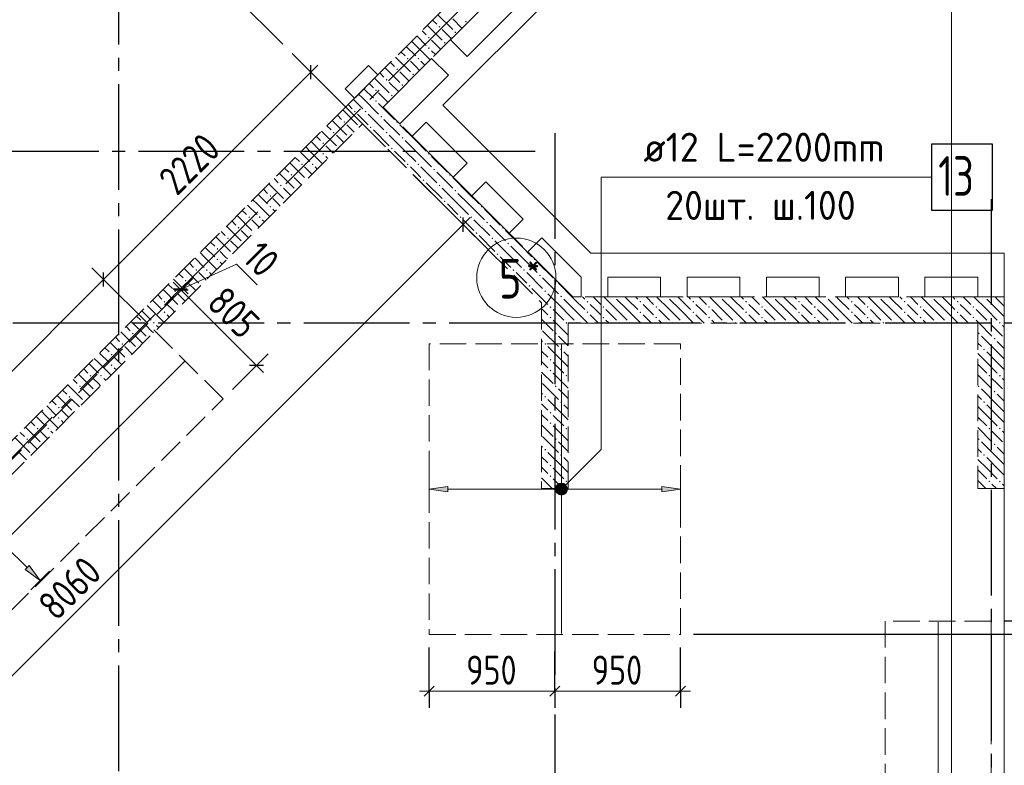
# Model space of a CAD drawing. Header units: millimetres. Extents: x 0 to 43617, y 0 to 59400.
# Tile 20 of 36: x 25625 to 33074, y 21184 to 26828. Entities that reach past the tile are written whole.
import ezdxf

# ---------------------------------------------------------------- set-up
doc = ezdxf.new("R2010")
doc.units = ezdxf.units.MM
doc.linetypes.add('______2', pattern=[270, 200, -70])
doc.linetypes.add('______5', pattern=[1100, 800, -100, 100, -100])
for name, color, linetype, lineweight in [('Standard', 7, 'Continuous', 25), ('ДОП Верх по У', 7, 'Continuous', 25), ('Оси', 40, '______5', 18), ('Позиционная метка номер позиции', 7, 'Continuous', 13), ('Примечания', 7, 'Continuous', 25)]:
    doc.layers.add(name, color=color, linetype=linetype, lineweight=lineweight)
doc.layers.add('ЖБ Перекрытие верхний уровень', color=7, linetype='Continuous', lineweight=25, true_color=0xe0e0ff)
doc.layers.add('ЖБ Стена верхний уровень', color=7, linetype='Continuous', lineweight=25, true_color=0x006e00)
doc.styles.add('GOST 2.304-81', font='txt')
doc.styles.add('ISOCPEUR', font='txt')

msp = doc.modelspace()

# ---------------------------------------------------------------- hatches: boundary and pattern name
at = {"layer": 'ДОП Верх по У', "linetype": 'Continuous', "lineweight": 13, "transparency": 33554687}
msp.add_hatch(color=7, dxfattribs=at).paths.add_polyline_path([(28864, 23255), (28724, 23275), (28864, 23295)], flags=16)
for points in [[(29691.7, 23256.2), (29691.7, 23293.8), (29686.5, 23275)], [(29691.7, 23293.8), (29705.2, 23242.7), (29705.2, 23307.3)], [(29691.7, 23293.8), (29691.7, 23256.2), (29705.2, 23242.7)], [(29705.2, 23307.3), (29724, 23237.5), (29724, 23312.5)], [(29705.2, 23307.3), (29705.2, 23242.7), (29724, 23237.5)], [(29724, 23312.5), (29724, 23237.5), (29742.7, 23242.7)], [(29724, 23312.5), (29742.7, 23242.7), (29742.7, 23307.3)], [(29742.7, 23307.3), (29742.7, 23242.7), (29756.2, 23256.2)], [(29742.7, 23307.3), (29756.2, 23256.2), (29756.2, 23293.8)], [(29756.2, 23293.8), (29756.2, 23256.2), (29761.5, 23275)], [(30484, 23255), (30624, 23275), (30484, 23295)], [(25667.4, 22667.5), (25780.6, 22582.7), (25695.7, 22695.8)]]:
    msp.add_hatch(color=7, dxfattribs=at).paths.add_polyline_path(points)
at = {"layer": 'ЖБ Стена верхний уровень', "linetype": 'Continuous', "lineweight": 18, "transparency": 33554687}
for points in [[(28994.5, 26813.1), (29001, 26819.6), (29007.5, 26813.1), (29001, 26806.6)], [(28794.5, 26773.1), (28801, 26779.6), (28807.5, 26773.1), (28801, 26766.6)], [(28714.5, 26693.1), (28721, 26699.6), (28727.4, 26693.1), (28721, 26686.6)], [(28914.5, 26733.1), (28921, 26739.6), (28927.4, 26733.1), (28921, 26726.6)], [(28714.5, 26613.1), (28721, 26619.6), (28727.4, 26613.1), (28721, 26606.6)], [(28834.5, 26653.1), (28840.9, 26659.6), (28847.4, 26653.1), (28840.9, 26646.6)], [(28554.4, 26533.1), (28560.9, 26539.6), (28567.4, 26533.1), (28560.9, 26526.6)], [(28634.5, 26533.1), (28640.9, 26539.6), (28647.4, 26533.1), (28640.9, 26526.6)], [(28474.5, 26453.1), (28481, 26459.6), (28487.5, 26453.1), (28481, 26446.6)], [(28394.5, 26373.1), (28401, 26379.6), (28407.5, 26373.1), (28401, 26366.6)], [(28594.5, 26413.1), (28601, 26419.6), (28607.5, 26413.1), (28601, 26406.6)], [(28314.5, 26293.1), (28321, 26299.6), (28327.4, 26293.1), (28321, 26286.6)], [(28514.5, 26333.1), (28521, 26339.6), (28527.4, 26333.1), (28521, 26326.6)], [(28434.5, 26253.1), (28440.9, 26259.6), (28447.4, 26253.1), (28440.9, 26246.6)], [(28314.5, 26213.1), (28320.8, 26219.5), (28327.3, 26213), (28321, 26206.6)], [(28320.8, 26219.5), (28321, 26219.6), (28327.4, 26213.1), (28327.3, 26213)], [(28154.4, 26133.1), (28160.9, 26139.6), (28167.4, 26133.1), (28160.9, 26126.6)], [(28234.5, 26133.1), (28240.9, 26139.6), (28247.4, 26133.1), (28240.9, 26126.6)], [(28354.4, 26093.1), (28360.9, 26099.6), (28367.4, 26093.1), (28360.9, 26086.6)], [(28074.5, 26053.1), (28081, 26059.6), (28087.5, 26053.1), (28081, 26046.6)], [(28274.5, 26013.1), (28281, 26019.6), (28287.5, 26013.1), (28281, 26006.6)], [(28474.5, 26053.1), (28480.8, 26059.5), (28487.3, 26053), (28481, 26046.6)], [(27994.5, 25973.1), (28001, 25979.6), (28007.5, 25973.1), (28001, 25966.6)], [(28394.5, 25973.1), (28401, 25979.6), (28407.5, 25973.1), (28401, 25966.6)], [(28514.5, 25933.1), (28521, 25939.6), (28527.4, 25933.1), (28521, 25926.6)], [(27914.5, 25893.1), (27921, 25899.6), (27927.4, 25893.1), (27921, 25886.6)], [(28434.5, 25853.1), (28440.9, 25859.6), (28447.4, 25853.1), (28440.9, 25846.6)], [(27914.5, 25813.1), (27921, 25819.6), (27927.4, 25813.1), (27921, 25806.6)], [(28714.5, 25813.1), (28720.8, 25819.5), (28727.3, 25813), (28721, 25806.6)], [(27754.4, 25733.1), (27760.9, 25739.6), (27767.4, 25733.1), (27760.9, 25726.6)], [(27834.5, 25733.1), (27840.9, 25739.6), (27847.4, 25733.1), (27840.9, 25726.6)], [(28554.4, 25733.1), (28560.9, 25739.6), (28567.4, 25733.1), (28560.9, 25726.6)], [(28634.5, 25733.1), (28640.9, 25739.6), (28647.4, 25733.1), (28640.9, 25726.6)], [(28754.4, 25693.1), (28760.9, 25699.6), (28767.4, 25693.1), (28760.9, 25686.6)], [(27674.5, 25653.1), (27681, 25659.6), (27687.5, 25653.1), (27681, 25646.6)], [(28874.5, 25653.1), (28880.8, 25659.5), (28887.3, 25653), (28881, 25646.6)], [(27594.5, 25573.1), (27601, 25579.6), (27607.5, 25573.1), (27601, 25566.6)], [(28674.5, 25613.1), (28681, 25619.6), (28687.5, 25613.1), (28681, 25606.6)], [(28794.5, 25573.1), (28801, 25579.6), (28807.5, 25573.1), (28801, 25566.6)], [(27514.5, 25493.1), (27521, 25499.6), (27527.4, 25493.1), (27521, 25486.6)], [(28914.5, 25533.1), (28921, 25539.6), (28927.4, 25533.1), (28921, 25526.6)], [(27514.5, 25413.1), (27521, 25419.6), (27527.4, 25413.1), (27521, 25406.6)], [(28834.5, 25453.1), (28840.9, 25459.6), (28847.4, 25453.1), (28840.9, 25446.6)], [(29114.5, 25413.1), (29120.8, 25419.5), (29127.3, 25413), (29121, 25406.6)], [(27354.4, 25333.1), (27360.9, 25339.6), (27367.4, 25333.1), (27360.9, 25326.6)], [(27434.5, 25333.1), (27440.9, 25339.6), (27447.4, 25333.1), (27440.9, 25326.6)], [(28954.4, 25333.1), (28960.9, 25339.6), (28967.4, 25333.1), (28960.9, 25326.6)], [(29034.5, 25333.1), (29040.9, 25339.6), (29047.4, 25333.1), (29040.9, 25326.6)], [(27274.5, 25253.1), (27281, 25259.6), (27287.5, 25253.1), (27281, 25246.6)], [(29154.4, 25293.1), (29160.9, 25299.6), (29167.4, 25293.1), (29160.9, 25286.6)], [(29274.5, 25253.1), (29280.8, 25259.5), (29287.3, 25253), (29281, 25246.6)], [(27194.5, 25173.1), (27201, 25179.6), (27207.5, 25173.1), (27201, 25166.6)], [(29074.5, 25213.1), (29081, 25219.6), (29087.5, 25213.1), (29081, 25206.6)], [(29194.5, 25173.1), (29201, 25179.6), (29207.5, 25173.1), (29201, 25166.6)], [(29314.5, 25133.1), (29321, 25139.6), (29327.4, 25133.1), (29321, 25126.6)], [(27114.5, 25093.1), (27121, 25099.6), (27127.4, 25093.1), (27121, 25086.6)], [(29234.5, 25053.1), (29240.9, 25059.6), (29247.4, 25053.1), (29240.9, 25046.6)], [(27114.5, 25013.1), (27121, 25019.6), (27127.4, 25013.1), (27121, 25006.6)], [(29514.5, 25013.1), (29520.8, 25019.5), (29527.3, 25013), (29521, 25006.6)], [(26954.4, 24933.1), (26960.9, 24939.6), (26967.4, 24933.1), (26960.9, 24926.6)], [(27034.5, 24933.1), (27040.9, 24939.6), (27047.4, 24933.1), (27040.9, 24926.6)], [(29354.4, 24933.1), (29360.9, 24939.6), (29367.4, 24933.1), (29360.9, 24926.6)], [(29434.5, 24933.1), (29440.9, 24939.6), (29447.4, 24933.1), (29440.9, 24926.6)], [(29554.4, 24893.1), (29560.9, 24899.6), (29567.4, 24893.1), (29560.9, 24886.6)], [(26874.5, 24853.1), (26881, 24859.6), (26887.5, 24853.1), (26881, 24846.6)], [(29474.5, 24813.1), (29481, 24819.6), (29487.5, 24813.1), (29481, 24806.6)], [(29674.5, 24853.1), (29680.8, 24859.5), (29687.3, 24853), (29681, 24846.6)], [(26794.5, 24773.1), (26801, 24779.6), (26807.5, 24773.1), (26801, 24766.6)], [(29594.5, 24773.1), (29601, 24779.6), (29607.5, 24773.1), (29601, 24766.6)], [(29714.5, 24733.1), (29721, 24739.6), (29727.4, 24733.1), (29721, 24726.6)], [(26714.5, 24693.1), (26721, 24699.6), (26727.4, 24693.1), (26721, 24686.6)], [(29634.5, 24653.1), (29640.9, 24659.6), (29647.4, 24653.1), (29640.9, 24646.6)], [(29914.5, 24693.1), (29921, 24699.6), (29927.4, 24693.1), (29921, 24686.6)], [(30034.5, 24653.1), (30040.9, 24659.6), (30047.4, 24653.1), (30040.9, 24646.6)], [(30124.3, 24730), (30121, 24726.6), (30117.6, 24730)], [(30314.5, 24693.1), (30321, 24699.6), (30327.4, 24693.1), (30321, 24686.6)], [(30434.5, 24653.1), (30440.9, 24659.6), (30447.4, 24653.1), (30440.9, 24646.6)], [(30524.3, 24730), (30521, 24726.6), (30517.6, 24730)], [(30714.5, 24693.1), (30721, 24699.6), (30727.4, 24693.1), (30721, 24686.6)], [(30834.5, 24653.1), (30840.9, 24659.6), (30847.4, 24653.1), (30840.9, 24646.6)], [(30924.3, 24730), (30921, 24726.6), (30917.6, 24730)], [(31114.5, 24693.1), (31121, 24699.6), (31127.4, 24693.1), (31121, 24686.6)], [(31234.5, 24653.1), (31240.9, 24659.6), (31247.4, 24653.1), (31240.9, 24646.6)], [(31324.3, 24730), (31321, 24726.6), (31317.6, 24730)], [(31514.5, 24693.1), (31521, 24699.6), (31527.4, 24693.1), (31521, 24686.6)], [(31634.5, 24653.1), (31640.9, 24659.6), (31647.4, 24653.1), (31640.9, 24646.6)], [(31724.3, 24730), (31721, 24726.6), (31717.6, 24730)], [(31914.5, 24693.1), (31921, 24699.6), (31927.4, 24693.1), (31921, 24686.6)], [(32034.5, 24653.1), (32040.9, 24659.6), (32047.4, 24653.1), (32040.9, 24646.6)], [(32124.3, 24730), (32121, 24726.6), (32117.6, 24730)], [(32314.5, 24693.1), (32321, 24699.6), (32327.4, 24693.1), (32321, 24686.6)], [(32434.5, 24653.1), (32440.9, 24659.6), (32447.4, 24653.1), (32440.9, 24646.6)], [(32524.3, 24730), (32521, 24726.6), (32517.6, 24730)], [(32714.5, 24693.1), (32721, 24699.6), (32727.4, 24693.1), (32721, 24686.6)], [(32834.4, 24653.1), (32840.9, 24659.6), (32847.4, 24653.1), (32840.9, 24646.6)], [(32924.3, 24730), (32921, 24726.6), (32917.6, 24730)], [(26714.5, 24613.1), (26721, 24619.6), (26727.4, 24613.1), (26721, 24606.6)], [(29914.5, 24613.1), (29921, 24619.6), (29927.4, 24613.1), (29921, 24606.6)], [(30314.5, 24613.1), (30321, 24619.6), (30327.4, 24613.1), (30321, 24606.6)], [(30714.5, 24613.1), (30721, 24619.6), (30727.4, 24613.1), (30721, 24606.6)], [(31114.5, 24613.1), (31121, 24619.6), (31127.4, 24613.1), (31121, 24606.6)], [(31514.5, 24613.1), (31521, 24619.6), (31527.4, 24613.1), (31521, 24606.6)], [(31914.5, 24613.1), (31921, 24619.6), (31927.4, 24613.1), (31921, 24606.6)], [(32314.5, 24613.1), (32321, 24619.6), (32327.4, 24613.1), (32321, 24606.6)], [(32714.5, 24613.1), (32721, 24619.6), (32727.4, 24613.1), (32721, 24606.6)], [(26554.4, 24533.1), (26560.9, 24539.6), (26567.4, 24533.1), (26560.9, 24526.6)], [(26634.5, 24533.1), (26640.9, 24539.6), (26647.4, 24533.1), (26640.9, 24526.6)], [(29634.5, 24573.1), (29640.9, 24579.6), (29647.4, 24573.1), (29640.9, 24566.6)], [(29754.4, 24533.1), (29760.9, 24539.6), (29767.4, 24533.1), (29764.3, 24530), (29757.6, 24530)], [(29764.3, 24530), (29760.9, 24526.6), (29757.6, 24530)], [(29834.5, 24533.1), (29840.9, 24539.6), (29847.4, 24533.1), (29844.3, 24530), (29837.6, 24530)], [(30034.5, 24573.1), (30040.9, 24579.6), (30047.4, 24573.1), (30040.9, 24566.6)], [(30154.4, 24533.1), (30160.9, 24539.6), (30167.4, 24533.1), (30164.3, 24530), (30157.6, 24530)], [(30234.5, 24533.1), (30240.9, 24539.6), (30247.4, 24533.1), (30244.3, 24530), (30237.6, 24530)], [(30434.5, 24573.1), (30440.9, 24579.6), (30447.4, 24573.1), (30440.9, 24566.6)], [(30554.4, 24533.1), (30560.9, 24539.6), (30567.4, 24533.1), (30564.3, 24530), (30557.6, 24530)], [(30634.5, 24533.1), (30640.9, 24539.6), (30647.4, 24533.1), (30644.3, 24530), (30637.6, 24530)], [(30834.5, 24573.1), (30840.9, 24579.6), (30847.4, 24573.1), (30840.9, 24566.6)], [(30954.4, 24533.1), (30960.9, 24539.6), (30967.4, 24533.1), (30964.3, 24530), (30957.6, 24530)], [(31034.5, 24533.1), (31040.9, 24539.6), (31047.4, 24533.1), (31044.3, 24530), (31037.6, 24530)], [(31234.5, 24573.1), (31240.9, 24579.6), (31247.4, 24573.1), (31240.9, 24566.6)], [(31354.4, 24533.1), (31360.9, 24539.6), (31367.4, 24533.1), (31364.3, 24530), (31357.6, 24530)], [(31434.5, 24533.1), (31440.9, 24539.6), (31447.4, 24533.1), (31444.3, 24530), (31437.6, 24530)], [(31634.5, 24573.1), (31640.9, 24579.6), (31647.4, 24573.1), (31640.9, 24566.6)], [(31754.4, 24533.1), (31760.9, 24539.6), (31767.4, 24533.1), (31764.3, 24530), (31757.6, 24530)], [(31834.5, 24533.1), (31840.9, 24539.6), (31847.4, 24533.1), (31844.3, 24530), (31837.6, 24530)], [(32034.5, 24573.1), (32040.9, 24579.6), (32047.4, 24573.1), (32040.9, 24566.6)], [(32154.4, 24533.1), (32160.9, 24539.6), (32167.4, 24533.1), (32164.3, 24530), (32157.6, 24530)], [(32234.5, 24533.1), (32240.9, 24539.6), (32247.4, 24533.1), (32244.3, 24530), (32237.6, 24530)], [(32434.5, 24573.1), (32440.9, 24579.6), (32447.4, 24573.1), (32440.9, 24566.6)], [(32554.4, 24533.1), (32560.9, 24539.6), (32567.4, 24533.1), (32564.3, 24530), (32557.6, 24530)], [(32634.5, 24533.1), (32640.9, 24539.6), (32647.4, 24533.1), (32644.3, 24530), (32637.6, 24530)], [(32834.4, 24573.1), (32840.9, 24579.6), (32847.4, 24573.1), (32840.9, 24566.6)], [(32954.4, 24533.1), (32960.9, 24539.6), (32967.4, 24533.1), (32964.3, 24530), (32957.6, 24530)], [(32964.3, 24530), (32960.9, 24526.6), (32957.6, 24530)], [(33034.4, 24533.1), (33040.9, 24539.6), (33047.4, 24533.1), (33044.3, 24530), (33037.6, 24530)], [(33044.3, 24530), (33040.9, 24526.6), (33037.6, 24530)], [(26474.5, 24453.1), (26481, 24459.6), (26487.5, 24453.1), (26481, 24446.6)], [(29674.5, 24453.1), (29681, 24459.6), (29687.5, 24453.1), (29681, 24446.6)], [(32874.5, 24453.1), (32881, 24459.6), (32887.5, 24453.1), (32881, 24446.6)], [(26394.5, 24373.1), (26401, 24379.6), (26407.5, 24373.1), (26401, 24366.6)], [(29594.5, 24373.1), (29601, 24379.6), (29607.5, 24373.1), (29601, 24366.6)], [(32994.5, 24413.1), (33001, 24419.6), (33007.5, 24413.1), (33001, 24406.6)], [(26314.5, 24293.1), (26321, 24299.6), (26327.4, 24293.1), (26321, 24286.6)], [(29714.5, 24333.1), (29721, 24339.6), (29727.4, 24333.1), (29721, 24326.6)], [(32914.5, 24333.1), (32921, 24339.6), (32927.4, 24333.1), (32921, 24326.6)], [(26314.5, 24213.1), (26321, 24219.6), (26327.4, 24213.1), (26321, 24206.6)], [(29634.5, 24253.1), (29640.9, 24259.6), (29647.4, 24253.1), (29640.9, 24246.6)], [(26154.4, 24133.1), (26160.9, 24139.6), (26167.4, 24133.1), (26160.9, 24126.6)], [(26234.5, 24133.1), (26240.9, 24139.6), (26247.4, 24133.1), (26240.9, 24126.6)], [(29634.5, 24173.1), (29640.9, 24179.6), (29647.4, 24173.1), (29640.9, 24166.6)], [(29754.4, 24133.1), (29760.9, 24139.6), (29767.4, 24133.1), (29760.9, 24126.6)], [(32954.4, 24133.1), (32960.9, 24139.6), (32967.4, 24133.1), (32960.9, 24126.6)], [(33034.4, 24133.1), (33040.9, 24139.6), (33047.4, 24133.1), (33040.9, 24126.6)], [(26074.5, 24053.1), (26081, 24059.6), (26087.5, 24053.1), (26081, 24046.6)], [(29674.5, 24053.1), (29681, 24059.6), (29687.5, 24053.1), (29681, 24046.6)], [(32874.5, 24053.1), (32881, 24059.6), (32887.5, 24053.1), (32881, 24046.6)], [(32994.5, 24013.1), (33001, 24019.6), (33007.5, 24013.1), (33001, 24006.6)], [(25994.5, 23973.1), (26001, 23979.6), (26007.5, 23973.1), (26001, 23966.6)], [(29594.5, 23973.1), (29601, 23979.6), (29607.5, 23973.1), (29601, 23966.6)], [(29714.5, 23933.1), (29721, 23939.6), (29727.4, 23933.1), (29721, 23926.6)], [(32914.5, 23933.1), (32921, 23939.6), (32927.4, 23933.1), (32921, 23926.6)], [(25914.5, 23893.1), (25921, 23899.6), (25927.4, 23893.1), (25921, 23886.6)], [(29634.5, 23853.1), (29640.9, 23859.6), (29647.4, 23853.1), (29640.9, 23846.6)], [(25914.5, 23813.1), (25921, 23819.6), (25927.4, 23813.1), (25921, 23806.6)], [(29634.5, 23773.1), (29640.9, 23779.6), (29647.4, 23773.1), (29640.9, 23766.6)], [(25754.4, 23733.1), (25760.9, 23739.6), (25767.4, 23733.1), (25760.9, 23726.6)], [(25834.5, 23733.1), (25840.9, 23739.6), (25847.4, 23733.1), (25840.9, 23726.6)], [(29754.4, 23733.1), (29760.9, 23739.6), (29767.4, 23733.1), (29760.9, 23726.6)], [(32954.4, 23733.1), (32960.9, 23739.6), (32967.4, 23733.1), (32960.9, 23726.6)], [(33034.4, 23733.1), (33040.9, 23739.6), (33047.4, 23733.1), (33040.9, 23726.6)], [(25674.5, 23653.1), (25681, 23659.6), (25687.5, 23653.1), (25681, 23646.6)], [(29674.5, 23653.1), (29681, 23659.6), (29687.5, 23653.1), (29681, 23646.6)], [(32874.5, 23653.1), (32881, 23659.6), (32887.5, 23653.1), (32881, 23646.6)], [(32994.5, 23613.1), (33001, 23619.6), (33007.5, 23613.1), (33001, 23606.6)], [(29594.5, 23573.1), (29601, 23579.6), (29607.5, 23573.1), (29601, 23566.6)], [(29714.5, 23533.1), (29721, 23539.6), (29727.4, 23533.1), (29721, 23526.6)], [(32914.5, 23533.1), (32921, 23539.6), (32927.4, 23533.1), (32921, 23526.6)], [(29634.5, 23453.1), (29640.9, 23459.6), (29647.4, 23453.1), (29640.9, 23446.6)], [(29634.5, 23373.1), (29640.9, 23379.6), (29647.4, 23373.1), (29640.9, 23366.6)], [(29754.4, 23333.1), (29760.9, 23339.6), (29767.4, 23333.1), (29760.9, 23326.6)], [(32954.4, 23333.1), (32960.9, 23339.6), (32967.4, 23333.1), (32960.9, 23326.6)], [(33034.4, 23333.1), (33040.9, 23339.6), (33047.4, 23333.1), (33040.9, 23326.6)]]:
    msp.add_hatch(color=7, dxfattribs=at).paths.add_polyline_path(points, flags=16)
at = {"layer": 'Позиционная метка номер позиции', "linetype": 'Continuous', "lineweight": 13, "transparency": 33554687}
for points in [[(29692.2, 23306.8), (29767.3, 23263.5), (29712.5, 23318.3)], [(29712.5, 23318.3), (29767.3, 23263.5), (29767.3, 23286.5)], [(29712.5, 23318.3), (29767.3, 23286.5), (29735.4, 23318.3)], [(29735.4, 23318.3), (29767.3, 23286.5), (29755.8, 23306.8)], [(29680.7, 23286.5), (29755.8, 23243.2), (29692.2, 23306.8)], [(29680.7, 23263.5), (29735.4, 23231.7), (29680.7, 23286.5)], [(29680.7, 23286.5), (29735.4, 23231.7), (29755.8, 23243.2)], [(29712.5, 23231.7), (29680.7, 23263.5), (29692.2, 23243.2)], [(29680.7, 23263.5), (29712.5, 23231.7), (29735.4, 23231.7)], [(29692.2, 23306.8), (29755.8, 23243.2), (29767.3, 23263.5)]]:
    msp.add_hatch(color=7, dxfattribs=at).paths.add_polyline_path(points)

# ---------------------------------------------------------------- linework, layer by layer
at = {"layer": 'Standard', "color": 251, "linetype": 'Continuous', "lineweight": -3, "true_color": 0x656565, "transparency": 33554687}
for p, q in [((27828.2, 26429.3), (27739.8, 26517.7)), ((27828.2, 26429.3), (27815.5, 26442)), ((27828.2, 26429.3), (27916.5, 26341)), ((28981.2, 25276.3), (28892.8, 25364.7)), ((28981.2, 25276.3), (29069.6, 25187.9)), ((28981.2, 25276.3), (29099.7, 25157.8)), ((26259.9, 24861.1), (26171.5, 24949.5)), ((26259.9, 24861.1), (26348.3, 24772.7)), ((26259.9, 24861.1), (26593.8, 24527.2)), ((26840.5, 24788.1), (26928.9, 24876.5)), ((26847.6, 24781), (26935.9, 24869.4)), ((26847.6, 24781), (26664.5, 24597.9)), ((26840.5, 24788.1), (26752.1, 24699.7)), ((26847.6, 24781), (26759.2, 24692.6)), ((26840.5, 24788.1), (26840.5, 24788.1)), ((27417.5, 24211.1), (27505.9, 24299.5)), ((27417.5, 24211.1), (27234.4, 24028)), ((27417.5, 24211.1), (27329.1, 24122.7)), ((33474, 22275), (33074, 22275)), ((33474, 22175), (30724, 22175)), ((28724, 21745), (28724, 22075)), ((30624, 21745), (30624, 22075)), ((28724, 21745), (28724, 21870)), ((29674, 21745), (29674, 21870)), ((30624, 21745), (30624, 21870)), ((28724, 21745), (28724, 21620)), ((29674, 21745), (29674, 21620)), ((30624, 21745), (30624, 21620))]:
    msp.add_line(p, q, dxfattribs=at)
at = {"layer": 'Standard', "color": 7, "linetype": 'Continuous', "lineweight": 25, "transparency": 33554687}
for p, q in [((27828.2, 26376.3), (27828.2, 26482.4)), ((28981.2, 25223.3), (28981.2, 25329.3)), ((26259.9, 24808), (26259.9, 24914.1)), ((26893.5, 24788.1), (26787.5, 24788.1)), ((26900.6, 24781), (26794.5, 24781)), ((27470.5, 24211.1), (27364.5, 24211.1)), ((28761.5, 21782.5), (28686.5, 21707.5)), ((29711.5, 21782.5), (29636.5, 21707.5)), ((30661.5, 21782.5), (30586.5, 21707.5))]:
    msp.add_line(p, q, dxfattribs=at)
at = {"layer": 'Standard', "color": 7, "linetype": 'Continuous', "lineweight": 13, "transparency": 33554687}
for p, q in [((27828.2, 26429.3), (27881.2, 26482.4)), ((26259.9, 24861.1), (27828.2, 26429.3)), ((28981.2, 25276.3), (29034.2, 25329.3)), ((23281.9, 19577), (28981.2, 25276.3)), ((26844, 24784.5), (27266, 24976.6)), ((27266, 24976.6), (27420.8, 24821.7)), ((23502.2, 22103.4), (26259.9, 24861.1)), ((26840.5, 24788.1), (26787.5, 24841.1)), ((26847.6, 24781), (26840.5, 24788.1)), ((27417.5, 24211.1), (26847.6, 24781)), ((27417.5, 24211.1), (27470.5, 24158)), ((28724, 21745), (28649, 21745)), ((29674, 21745), (28724, 21745)), ((30624, 21745), (29674, 21745)), ((30624, 21745), (30699, 21745))]:
    msp.add_line(p, q, dxfattribs=at)
at = {"layer": 'Standard', "color": 254, "linetype": 'Continuous', "lineweight": 13, "true_color": 0xc4c4ff, "transparency": 33554687}
msp.add_lwpolyline([(7992, 10698), (32674, 10698), (32674, 56820), (7992, 56820), (7992, 10698)], dxfattribs=at)
at = {"layer": 'Standard', "color": 251, "linetype": 'Continuous', "lineweight": -3, "true_color": 0x656565, "transparency": 33554687}
msp.add_lwpolyline([(29674, 21745), (29674, 21762), (29674, 21762), (29674, 22045)], dxfattribs=at)
at = {"layer": 'ДОП Верх по У', "color": 7, "linetype": 'Continuous', "lineweight": 13, "transparency": 33554687}
msp.add_line((30324, 25635), (32410, 25635), dxfattribs=at)
at = {"layer": 'ДОП Верх по У', "color": 7, "linetype": 'Continuous', "lineweight": 18, "transparency": 33554687}
for p, q in [((29724, 24369), (29724, 22181)), ((24123.1, 21490.9), (26872.4, 24240.1)), ((32574, 22269), (32574, 18381))]:
    msp.add_line(p, q, dxfattribs=at)
at = {"layer": 'ДОП Верх по У', "color": 251, "linetype": 'Continuous', "lineweight": 13, "true_color": 0x494949, "transparency": 33554687}
for p, q in [((28724, 23275), (28724, 23375)), ((30624, 23275), (30624, 23375)), ((28724, 23275), (28864, 23295)), ((28864, 23255), (28724, 23275)), ((28724, 23275), (28724, 23175)), ((28724, 23275), (28724, 23275)), ((28864, 23295), (28864, 23255)), ((28864, 23275), (29694, 23275)), ((29724, 23312.5), (29724, 23312.5)), ((29754, 23275), (30484, 23275)), ((30624, 23275), (30484, 23295)), ((30484, 23295), (30484, 23255)), ((30484, 23255), (30624, 23275)), ((30624, 23275), (30624, 23175)), ((30624, 23275), (30624, 23275)), ((29724, 23237.5), (29724, 23237.5)), ((25519, 22844.3), (25681.6, 22681.7)), ((25695.7, 22695.8), (25667.4, 22667.5)), ((25667.4, 22667.5), (25780.6, 22582.7)), ((25780.6, 22582.7), (25695.7, 22695.8)), ((25780.6, 22582.7), (25851.3, 22653.4)), ((25780.6, 22582.7), (25709.9, 22511.9)), ((25780.6, 22582.7), (25780.6, 22582.7))]:
    msp.add_line(p, q, dxfattribs=at)
at = {"layer": 'ДОП Верх по У', "color": 7, "linetype": 'Continuous', "lineweight": 25, "transparency": 33554687}
msp.add_lwpolyline([(32524, 25385), (32984, 25385), (32984, 25885), (32524, 25885), (32524, 25385)], dxfattribs=at)
at = {"layer": 'ДОП Верх по У', "color": 251, "linetype": 'Continuous', "lineweight": 13, "true_color": 0x494949, "transparency": 33554687}
msp.add_circle((29724, 23275), 37.5, dxfattribs=at)
at = {"layer": 'ЖБ Перекрытие верхний уровень', "color": 7, "linetype": 'Continuous', "lineweight": 18, "transparency": 33554687}
for p, q in [((28826.7, 26180.3), (31635.4, 28989)), ((28883.3, 26675.3), (29236.8, 27028.9)), ((29364.1, 26901.6), (29010.6, 26548)), ((29010.6, 26548), (28883.3, 26675.3)), ((28374.2, 26166.2), (28741.9, 26533.9)), ((28741.9, 26533.9), (28869.1, 26406.6)), ((28264.9, 26481.2), (28088.2, 26304.4)), ((28335.7, 26410.5), (28264.9, 26481.2)), ((28158.9, 26233.7), (28335.7, 26410.5)), ((28869.1, 26406.6), (28501.5, 26038.9)), ((28088.2, 26304.4), (28158.9, 26233.7)), ((28501.5, 26038.9), (28374.2, 26166.2)), ((29947.1, 25060), (28826.7, 26180.3)), ((28593.4, 25947), (28699.4, 26053.1)), ((28699.4, 26053.1), (29010.6, 25741.9)), ((28904.5, 25635.9), (28593.4, 25947)), ((29010.6, 25741.9), (28904.5, 25635.9)), ((29045.9, 25494.4), (29152, 25600.5)), ((29152, 25600.5), (29434.8, 25317.7)), ((29328.8, 25211.6), (29045.9, 25494.4)), ((29434.8, 25317.7), (29328.8, 25211.6)), ((29470.2, 25070.2), (29576.3, 25176.2)), ((29576.3, 25176.2), (29872.5, 24880)), ((29810.4, 24730), (29470.2, 25070.2)), ((33074, 25060), (29947.1, 25060)), ((33074, 10100), (33074, 25060)), ((29872.5, 24880), (29874, 24880)), ((29874, 24880), (29874, 24730)), ((30074, 24730), (30074, 24880)), ((30074, 24880), (30474, 24880)), ((30474, 24880), (30474, 24730)), ((30674, 24880), (31074, 24880)), ((30674, 24730), (30674, 24880)), ((31074, 24880), (31074, 24730)), ((31274, 24880), (31674, 24880)), ((31274, 24730), (31274, 24880)), ((31674, 24880), (31674, 24730)), ((31874, 24880), (32274, 24880)), ((31874, 24730), (31874, 24880)), ((32274, 24880), (32274, 24730)), ((32474, 24880), (32874, 24880)), ((32474, 24730), (32474, 24880)), ((32874, 24880), (32874, 24730)), ((29874, 24730), (29810.4, 24730)), ((30474, 24730), (30074, 24730)), ((31074, 24730), (30674, 24730)), ((31674, 24730), (31274, 24730)), ((32274, 24730), (31874, 24730)), ((32874, 24730), (32474, 24730))]:
    msp.add_line(p, q, dxfattribs=at)
at = {"layer": 'ЖБ Стена верхний уровень', "color": 251, "linetype": '______2', "lineweight": 13, "true_color": 0x656565, "transparency": 33554687}
for p, q in [((29392.4, 27467.3), (28232.8, 26307.6)), ((28374.2, 26166.2), (29533.8, 27325.8)), ((28232.8, 26307.6), (28091.3, 26166.2)), ((28091.3, 26166.2), (23700.2, 21775.1)), ((29810.4, 24730), (28374.2, 26166.2)), ((22462.8, 20283.1), (28218.6, 26038.9)), ((28218.6, 26038.9), (29574, 24683.5)), ((29574, 24683.5), (29574, 23280)), ((33074, 24730), (29810.4, 24730)), ((33074, 24530), (33074, 24730)), ((29774, 24530), (32874, 24530)), ((29774, 23280), (29774, 24530)), ((32874, 24530), (32874, 23280)), ((33074, 23280), (33074, 24530)), ((29574, 23280), (29774, 23280)), ((32874, 23280), (33074, 23280))]:
    msp.add_line(p, q, dxfattribs=at)
at = {"layer": 'ЖБ Стена верхний уровень', "color": 9, "linetype": 'Continuous', "lineweight": 18, "true_color": 0xc7c7c7, "transparency": 33554687}
for p, q in [((28749.6, 26824.5), (28781, 26793.1)), ((28789.6, 26864.5), (28901, 26753.1)), ((28971, 26763.1), (28901, 26833.1)), ((28669.6, 26744.5), (28701, 26713.1)), ((28709.6, 26784.5), (28821, 26673.1)), ((28891, 26683.1), (28821, 26753.1)), ((28629.6, 26704.5), (28701, 26633.1)), ((28781, 26633.1), (28740.9, 26673.1)), ((28549.6, 26624.5), (28621, 26553.1)), ((28589.6, 26664.5), (28621, 26633.1)), ((28621, 26633.1), (28731, 26523.1)), ((28740.9, 26593.1), (28771, 26563)), ((28811, 26603.1), (28781, 26633.1)), ((28469.6, 26544.5), (28581, 26433.1)), ((28509.6, 26584.5), (28540.9, 26553.1)), ((28389.6, 26464.5), (28501, 26353.1)), ((28429.6, 26504.5), (28460.9, 26473.1)), ((28621, 26473.1), (28581, 26513.1)), ((28651, 26443.1), (28621, 26473.1)), ((28660.9, 26513.1), (28691, 26483.1)), ((28309.6, 26384.5), (28421, 26273.1)), ((28349.6, 26424.5), (28381, 26393.1)), ((28571, 26363.1), (28501, 26433.1)), ((28229.6, 26304.5), (28301, 26233.1)), ((28269.6, 26344.5), (28301, 26313.1)), ((28491, 26283), (28421, 26353.1)), ((28149.6, 26224.5), (28221, 26153.1)), ((28189.6, 26264.5), (28221, 26233.1)), ((28221, 26233.1), (28340.9, 26113.1)), ((28381, 26233.1), (28340.9, 26273.1)), ((28411, 26203), (28381, 26233.1)), ((28109.6, 26184.5), (28140.9, 26153.1)), ((28340.9, 26193.1), (28460.9, 26073.1)), ((28029.6, 26104.5), (28060.9, 26073.1)), ((28069.6, 26144.5), (28181, 26033.1)), ((28221, 26073.1), (28181, 26113.1)), ((28260.9, 26033.1), (28221, 26073.1)), ((28260.9, 26113.1), (28381, 25993.1)), ((28381, 26073.1), (28501, 25953.1)), ((27949.6, 26024.5), (27981, 25993.1)), ((27989.6, 26064.5), (28101, 25953.1)), ((28156.9, 25977.2), (28101, 26033.1)), ((28621, 25913.1), (28501, 26033.1)), ((27869.6, 25944.5), (27901, 25913.1)), ((27909.6, 25984.5), (28021, 25873.1)), ((28076.9, 25897.2), (28021, 25953.1)), ((28301, 25993.1), (28421, 25873.1)), ((28540.9, 25833.1), (28421, 25953.1)), ((27789.6, 25864.5), (27821, 25833.1)), ((27829.6, 25904.5), (27901, 25833.1)), ((27981, 25833.1), (27940.9, 25873.1)), ((28540.9, 25913.1), (28621, 25833.1)), ((28621, 25913.1), (28701, 25833.1)), ((27709.6, 25784.5), (27740.9, 25753.1)), ((27749.6, 25824.5), (27821, 25753.1)), ((27821, 25833.1), (27916.9, 25737.2)), ((27940.9, 25793.1), (27956.9, 25777.2)), ((27996.9, 25817.2), (27981, 25833.1)), ((28460.9, 25833.1), (28540.9, 25753.1)), ((28540.9, 25833.1), (28621, 25753.1)), ((28621, 25833.1), (28740.9, 25713.1)), ((28740.9, 25793.1), (28860.9, 25673.1)), ((27629.6, 25704.5), (27660.9, 25673.1)), ((27669.6, 25744.5), (27781, 25633.1)), ((27821, 25673.1), (27781, 25713.1)), ((27860.9, 25713.1), (27876.9, 25697.2)), ((28621, 25673.1), (28581, 25713.1)), ((28660.9, 25713.1), (28781, 25593.1)), ((27589.6, 25664.5), (27701, 25553.1)), ((27756.9, 25577.2), (27701, 25633.1)), ((27836.9, 25657.2), (27821, 25673.1)), ((28660.9, 25633.1), (28621, 25673.1)), ((28781, 25673.1), (28901, 25553.1)), ((29021, 25513.1), (28901, 25633.1)), ((27509.6, 25584.5), (27621, 25473.1)), ((27549.6, 25624.5), (27581, 25593.1)), ((27676.9, 25497.2), (27621, 25553.1)), ((28701, 25593.1), (28821, 25473.1)), ((28940.9, 25433.1), (28821, 25553.1)), ((27429.6, 25504.5), (27501, 25433.1)), ((27469.6, 25544.5), (27501, 25513.1)), ((28940.9, 25513.1), (29021, 25433.1)), ((29021, 25513.1), (29101, 25433.1)), ((27349.6, 25424.5), (27421, 25353.1)), ((27389.6, 25464.5), (27421, 25433.1)), ((27421, 25433.1), (27516.9, 25337.2)), ((27581, 25433.1), (27540.9, 25473.1)), ((27596.9, 25417.2), (27581, 25433.1)), ((28860.9, 25433.1), (28940.9, 25353.1)), ((28940.9, 25433.1), (29021, 25353.1)), ((29021, 25433.1), (29140.9, 25313.1)), ((27269.6, 25344.5), (27381, 25233.1)), ((27309.6, 25384.5), (27340.9, 25353.1)), ((27540.9, 25393.1), (27556.9, 25377.2)), ((29140.9, 25393.1), (29260.9, 25273.1)), ((27189.6, 25264.5), (27301, 25153.1)), ((27229.6, 25304.5), (27260.9, 25273.1)), ((27421, 25273.1), (27381, 25313.1)), ((27436.9, 25257.2), (27421, 25273.1)), ((27460.9, 25313.1), (27476.9, 25297.2)), ((29021, 25273.1), (28981, 25313.1)), ((29060.9, 25233.1), (29021, 25273.1)), ((29060.9, 25313.1), (29181, 25193.1)), ((29181, 25273.1), (29301, 25153.1)), ((27109.6, 25184.5), (27221, 25073.1)), ((27149.6, 25224.5), (27181, 25193.1)), ((27356.9, 25177.2), (27301, 25233.1)), ((29101, 25193.1), (29221, 25073.1)), ((29421, 25113.1), (29301, 25233.1)), ((27029.6, 25104.5), (27101, 25033.1)), ((27069.6, 25144.5), (27101, 25113.1)), ((27276.9, 25097.2), (27221, 25153.1)), ((29340.9, 25033.1), (29221, 25153.1)), ((29340.9, 25113.1), (29421, 25033.1)), ((29421, 25113.1), (29501, 25033.1)), ((26989.6, 25064.5), (27021, 25033.1)), ((27021, 25033.1), (27116.9, 24937.2)), ((27181, 25033.1), (27140.9, 25073.1)), ((27196.9, 25017.2), (27181, 25033.1)), ((29260.9, 25033.1), (29340.9, 24953.1)), ((29340.9, 25033.1), (29421, 24953.1)), ((29421, 25033.1), (29540.9, 24913.1)), ((26909.6, 24984.5), (26940.9, 24953.1)), ((26949.6, 25024.5), (27021, 24953.1)), ((27140.9, 24993.1), (27156.9, 24977.2)), ((29540.9, 24993.1), (29660.9, 24873.1)), ((26829.6, 24904.5), (26860.9, 24873.1)), ((26869.6, 24944.5), (26981, 24833.1)), ((27021, 24873.1), (26981, 24913.1)), ((27060.9, 24913.1), (27076.9, 24897.2)), ((29421, 24873.1), (29381, 24913.1)), ((29460.9, 24913.1), (29581, 24793.1)), ((26749.6, 24824.5), (26781, 24793.1)), ((26789.6, 24864.5), (26901, 24753.1)), ((26956.9, 24777.2), (26901, 24833.1)), ((27036.9, 24857.2), (27021, 24873.1)), ((29460.9, 24833.1), (29421, 24873.1)), ((29581, 24873.1), (29701, 24753.1)), ((29808.5, 24725.6), (29701, 24833.1)), ((26669.6, 24744.5), (26701, 24713.1)), ((26709.6, 24784.5), (26821, 24673.1)), ((26876.9, 24697.2), (26821, 24753.1)), ((29501, 24793.1), (29621, 24673.1)), ((29740.9, 24633.1), (29621, 24753.1)), ((26589.6, 24664.5), (26621, 24633.1)), ((26629.6, 24704.5), (26701, 24633.1)), ((26781, 24633.1), (26740.9, 24673.1)), ((29740.9, 24713.1), (29785.1, 24669)), ((29785.1, 24669), (29821, 24633.1)), ((29821, 24713.1), (29808.5, 24725.6)), ((29821, 24713.1), (29901, 24633.1)), ((29884.1, 24730), (29901, 24713.1)), ((29981, 24633.1), (29940.9, 24673.1)), ((29964.1, 24730), (30021, 24673.1)), ((30140.9, 24633.1), (30044.1, 24730)), ((30140.9, 24713.1), (30221, 24633.1)), ((30221, 24713.1), (30204.1, 24730)), ((30221, 24713.1), (30301, 24633.1)), ((30284.1, 24730), (30301, 24713.1)), ((30381, 24633.1), (30340.9, 24673.1)), ((30364.1, 24730), (30421, 24673.1)), ((30540.9, 24633.1), (30444.1, 24730)), ((30540.9, 24713.1), (30621, 24633.1)), ((30621, 24713.1), (30604.1, 24730)), ((30621, 24713.1), (30701, 24633.1)), ((30684.1, 24730), (30701, 24713.1)), ((30781, 24633.1), (30740.9, 24673.1)), ((30764.1, 24730), (30821, 24673.1)), ((30940.9, 24633.1), (30844.1, 24730)), ((30940.9, 24713.1), (31021, 24633.1)), ((31021, 24713.1), (31004.1, 24730)), ((31021, 24713.1), (31101, 24633.1)), ((31084.1, 24730), (31101, 24713.1)), ((31181, 24633.1), (31140.9, 24673.1)), ((31164.1, 24730), (31221, 24673.1)), ((31340.9, 24633.1), (31244.1, 24730)), ((31340.9, 24713.1), (31421, 24633.1)), ((31421, 24713.1), (31404.1, 24730)), ((31421, 24713.1), (31501, 24633.1)), ((31484.1, 24730), (31501, 24713.1)), ((31581, 24633.1), (31540.9, 24673.1)), ((31564.1, 24730), (31621, 24673.1)), ((31740.9, 24633.1), (31644.1, 24730)), ((31740.9, 24713.1), (31821, 24633.1)), ((31821, 24713.1), (31804.1, 24730)), ((31821, 24713.1), (31901, 24633.1)), ((31884.1, 24730), (31901, 24713.1)), ((31981, 24633.1), (31940.9, 24673.1)), ((31964.1, 24730), (32021, 24673.1)), ((32140.9, 24633.1), (32044.1, 24730)), ((32140.9, 24713.1), (32221, 24633.1)), ((32221, 24713.1), (32204.1, 24730)), ((32221, 24713.1), (32301, 24633.1)), ((32284.1, 24730), (32301, 24713.1)), ((32381, 24633.1), (32340.9, 24673.1)), ((32364.1, 24730), (32421, 24673.1)), ((32540.9, 24633.1), (32444.1, 24730)), ((32540.9, 24713.1), (32621, 24633.1)), ((32621, 24713.1), (32604.1, 24730)), ((32621, 24713.1), (32701, 24633.1)), ((32684.1, 24730), (32701, 24713.1)), ((32781, 24633.1), (32740.9, 24673.1)), ((32764.1, 24730), (32821, 24673.1)), ((32940.9, 24633.1), (32844.1, 24730)), ((32940.9, 24713.1), (33021, 24633.1)), ((33021, 24713.1), (33004.1, 24730)), ((33021, 24713.1), (33074, 24660.1)), ((26509.6, 24584.5), (26540.9, 24553.1)), ((26549.6, 24624.5), (26621, 24553.1)), ((26621, 24633.1), (26716.9, 24537.2)), ((26740.9, 24593.1), (26756.9, 24577.2)), ((26796.9, 24617.2), (26781, 24633.1)), ((29581, 24633.1), (29574, 24640.1)), ((29621, 24593.1), (29581, 24633.1)), ((29660.9, 24633.1), (29738.2, 24555.9)), ((29740.9, 24633.1), (29761.7, 24612.4)), ((29761.7, 24612.4), (29821, 24553.1)), ((29821, 24633.1), (29924.1, 24530)), ((29940.9, 24593.1), (30004.1, 24530)), ((30021, 24593.1), (29981, 24633.1)), ((30060.9, 24633.1), (30140.9, 24553.1)), ((30140.9, 24633.1), (30221, 24553.1)), ((30221, 24633.1), (30324.1, 24530)), ((30340.9, 24593.1), (30404.1, 24530)), ((30421, 24593.1), (30381, 24633.1)), ((30460.9, 24633.1), (30540.9, 24553.1)), ((30540.9, 24633.1), (30621, 24553.1)), ((30621, 24633.1), (30724.1, 24530)), ((30740.9, 24593.1), (30804.1, 24530)), ((30821, 24593.1), (30781, 24633.1)), ((30860.9, 24633.1), (30940.9, 24553.1)), ((30940.9, 24633.1), (31021, 24553.1)), ((31021, 24633.1), (31124.1, 24530)), ((31140.9, 24593.1), (31204.1, 24530)), ((31221, 24593.1), (31181, 24633.1)), ((31260.9, 24633.1), (31340.9, 24553.1)), ((31340.9, 24633.1), (31421, 24553.1)), ((31421, 24633.1), (31524.1, 24530)), ((31540.9, 24593.1), (31604.1, 24530)), ((31621, 24593.1), (31581, 24633.1)), ((31660.9, 24633.1), (31740.9, 24553.1)), ((31740.9, 24633.1), (31821, 24553.1)), ((31821, 24633.1), (31924.1, 24530)), ((31940.9, 24593.1), (32004.1, 24530)), ((32021, 24593.1), (31981, 24633.1)), ((32060.9, 24633.1), (32140.9, 24553.1)), ((32140.9, 24633.1), (32221, 24553.1)), ((32221, 24633.1), (32324.1, 24530)), ((32340.9, 24593.1), (32404.1, 24530)), ((32421, 24593.1), (32381, 24633.1)), ((32460.9, 24633.1), (32540.9, 24553.1)), ((32540.9, 24633.1), (32621, 24553.1)), ((32621, 24633.1), (32724.1, 24530)), ((32740.9, 24593.1), (32804.1, 24530)), ((32821, 24593.1), (32781, 24633.1)), ((32860.9, 24633.1), (32940.9, 24553.1)), ((32940.9, 24633.1), (33021, 24553.1)), ((33021, 24633.1), (33074, 24580.1)), ((26469.6, 24544.5), (26581, 24433.1)), ((26621, 24473.1), (26581, 24513.1)), ((26660.9, 24513.1), (26676.9, 24497.2)), ((29574, 24560.1), (29660.9, 24473.1)), ((29660.9, 24553.1), (29774, 24440.1)), ((29738.2, 24555.9), (29740.9, 24553.1)), ((30060.9, 24553.1), (30084.1, 24530)), ((30460.9, 24553.1), (30484.1, 24530)), ((30860.9, 24553.1), (30884.1, 24530)), ((31260.9, 24553.1), (31284.1, 24530)), ((31660.9, 24553.1), (31684.1, 24530)), ((32060.9, 24553.1), (32084.1, 24530)), ((32460.9, 24553.1), (32484.1, 24530)), ((32860.9, 24553.1), (32884.1, 24530)), ((32884.1, 24530), (32981, 24433.1)), ((33021, 24473.1), (32981, 24513.1)), ((33060.9, 24513.1), (33074, 24500.1)), ((26389.6, 24464.5), (26501, 24353.1)), ((26429.6, 24504.5), (26460.9, 24473.1)), ((26556.9, 24377.2), (26501, 24433.1)), ((26636.9, 24457.2), (26621, 24473.1)), ((29581, 24473.1), (29701, 24353.1)), ((29774, 24360.1), (29701, 24433.1)), ((33021, 24313.1), (32901, 24433.1)), ((33060.9, 24433.1), (33021, 24473.1)), ((26309.6, 24384.5), (26421, 24273.1)), ((26349.6, 24424.5), (26381, 24393.1)), ((29574, 24400.1), (29581, 24393.1)), ((32874, 24380.1), (32901, 24353.1)), ((33021, 24393.1), (33074, 24340.1)), ((26229.6, 24304.5), (26301, 24233.1)), ((26269.6, 24344.5), (26301, 24313.1)), ((26476.9, 24297.2), (26421, 24353.1)), ((29574, 24320.1), (29621, 24273.1)), ((29740.9, 24233.1), (29621, 24353.1)), ((29740.9, 24313.1), (29774, 24280.1)), ((32940.9, 24233.1), (32874, 24300.1)), ((32940.9, 24313.1), (33021, 24233.1)), ((33021, 24313.1), (33074, 24260.1)), ((26149.6, 24224.5), (26221, 24153.1)), ((26189.6, 24264.5), (26221, 24233.1)), ((26221, 24233.1), (26316.9, 24137.2)), ((26381, 24233.1), (26340.9, 24273.1)), ((26396.9, 24217.2), (26381, 24233.1)), ((29581, 24233.1), (29574, 24240.1)), ((29621, 24193.1), (29581, 24233.1)), ((29660.9, 24233.1), (29740.9, 24153.1)), ((29740.9, 24233.1), (29774, 24200.1)), ((32874, 24220.1), (32940.9, 24153.1)), ((32940.9, 24233.1), (33021, 24153.1)), ((33021, 24233.1), (33074, 24180.1)), ((26069.6, 24144.5), (26181, 24033.1)), ((26109.6, 24184.5), (26140.9, 24153.1)), ((26340.9, 24193.1), (26356.9, 24177.2)), ((29574, 24160.1), (29660.9, 24073.1)), ((29660.9, 24153.1), (29774, 24040.1)), ((32874, 24140.1), (32981, 24033.1)), ((25989.6, 24064.5), (26101, 23953.1)), ((26029.6, 24104.5), (26060.9, 24073.1)), ((26221, 24073.1), (26181, 24113.1)), ((26236.9, 24057.2), (26221, 24073.1)), ((26260.9, 24113.1), (26276.9, 24097.2)), ((29581, 24073.1), (29701, 23953.1)), ((33021, 24073.1), (32981, 24113.1)), ((33060.9, 24033.1), (33021, 24073.1)), ((33060.9, 24113.1), (33074, 24100.1)), ((25949.6, 24024.5), (25981, 23993.1)), ((26156.9, 23977.2), (26101, 24033.1)), ((29574, 24000.1), (29581, 23993.1)), ((29774, 23960.1), (29701, 24033.1)), ((33021, 23913.1), (32901, 24033.1)), ((33021, 23993.1), (33074, 23940.1)), ((25869.6, 23944.5), (25901, 23913.1)), ((25909.6, 23984.5), (26021, 23873.1)), ((26076.9, 23897.2), (26021, 23953.1)), ((29574, 23920.1), (29621, 23873.1)), ((29740.9, 23833.1), (29621, 23953.1)), ((29740.9, 23913.1), (29774, 23880.1)), ((32874, 23980.1), (32901, 23953.1)), ((32940.9, 23913.1), (33021, 23833.1)), ((33021, 23913.1), (33074, 23860.1)), ((25789.6, 23864.5), (25821, 23833.1)), ((25829.6, 23904.5), (25901, 23833.1)), ((25981, 23833.1), (25940.9, 23873.1)), ((29581, 23833.1), (29574, 23840.1)), ((32940.9, 23833.1), (32874, 23900.1)), ((25709.6, 23784.5), (25740.9, 23753.1)), ((25749.6, 23824.5), (25821, 23753.1)), ((25821, 23833.1), (25916.9, 23737.2)), ((25940.9, 23793.1), (25956.9, 23777.2)), ((25996.9, 23817.2), (25981, 23833.1)), ((29621, 23793.1), (29581, 23833.1)), ((29660.9, 23833.1), (29740.9, 23753.1)), ((29740.9, 23833.1), (29774, 23800.1)), ((32874, 23820.1), (32940.9, 23753.1)), ((32940.9, 23833.1), (33021, 23753.1)), ((33021, 23833.1), (33074, 23780.1)), ((25629.6, 23704.5), (25660.9, 23673.1)), ((25669.6, 23744.5), (25781, 23633.1)), ((25821, 23673.1), (25781, 23713.1)), ((25860.9, 23713.1), (25876.9, 23697.2)), ((29574, 23760.1), (29660.9, 23673.1)), ((29660.9, 23753.1), (29774, 23640.1)), ((32874, 23740.1), (32981, 23633.1)), ((33021, 23673.1), (32981, 23713.1)), ((33060.9, 23713.1), (33074, 23700.1)), ((25589.6, 23664.5), (25701, 23553.1)), ((25756.9, 23577.2), (25701, 23633.1)), ((25836.9, 23657.2), (25821, 23673.1)), ((29581, 23673.1), (29701, 23553.1)), ((29774, 23560.1), (29701, 23633.1)), ((33021, 23513.1), (32901, 23633.1)), ((33060.9, 23633.1), (33021, 23673.1)), ((25676.9, 23497.2), (25621, 23553.1)), ((29574, 23600.1), (29581, 23593.1)), ((29740.9, 23433.1), (29621, 23553.1)), ((32874, 23580.1), (32901, 23553.1)), ((33021, 23593.1), (33074, 23540.1)), ((29574, 23520.1), (29621, 23473.1)), ((29740.9, 23513.1), (29774, 23480.1)), ((32940.9, 23433.1), (32874, 23500.1)), ((32940.9, 23513.1), (33021, 23433.1)), ((33021, 23513.1), (33074, 23460.1)), ((29581, 23433.1), (29574, 23440.1)), ((29621, 23393.1), (29581, 23433.1)), ((29660.9, 23433.1), (29740.9, 23353.1)), ((29740.9, 23433.1), (29774, 23400.1)), ((32874, 23420.1), (32940.9, 23353.1)), ((32940.9, 23433.1), (33021, 23353.1)), ((33021, 23433.1), (33074, 23380.1)), ((29574, 23360.1), (29654.1, 23280)), ((29660.9, 23353.1), (29734.1, 23280)), ((32874, 23340.1), (32934.1, 23280)), ((33014.1, 23280), (32981, 23313.1)), ((33060.9, 23313.1), (33074, 23300.1))]:
    msp.add_line(p, q, dxfattribs=at)
at = {"layer": 'Оси', "color": 8, "linetype": '______5', "lineweight": -3, "transparency": 33554687}
for p, q in [((26374, 51640), (26374, 7100)), ((29170.5, 25087.1), (21090.3, 33167.2)), ((14415.9, 12363.5), (33072.2, 31019.8)), ((29674, 25968.6), (29674, 7100)), ((29524, 25830), (3600, 25830)), ((32974, 25468.6), (32974, 7100)), ((34074, 24530), (3600, 24530)), ((34074, 24530), (3600, 24530))]:
    msp.add_line(p, q, dxfattribs=at)
at = {"layer": 'Оси', "color": 7, "linetype": 'Continuous', "lineweight": 13, "transparency": 33554687}
msp.add_circle((29382.6, 24874.9), 300, dxfattribs=at)
at = {"layer": 'Позиционная метка номер позиции', "color": 7, "linetype": 'Continuous', "lineweight": 13, "transparency": 33554687}
for p, q in [((29692.2, 23306.8), (29692.2, 23306.8)), ((29692.2, 23243.2), (29692.2, 23243.2)), ((29755.8, 23306.8), (29755.8, 23306.8)), ((29755.8, 23243.2), (29755.8, 23243.2))]:
    msp.add_line(p, q, dxfattribs=at)
msp.add_lwpolyline([(29724, 23275), (30024, 23575), (30024, 25635), (32524, 25635)], dxfattribs=at)
msp.add_circle((29724, 23275), 45, dxfattribs=at)
at = {"layer": 'Примечания', "color": 7, "linetype": '______2', "lineweight": 18, "transparency": 33554687}
for p, q in [((26593.8, 24527.2), (23836, 21769.5)), ((27163.7, 23957.3), (26593.8, 24527.2)), ((30624, 24375), (28724, 24375)), ((28724, 24375), (28724, 22175)), ((30624, 22175), (30624, 24375)), ((24406, 21199.5), (27163.7, 23957.3)), ((32974, 22275), (32174, 22275)), ((32174, 22275), (32174, 18375)), ((32974, 18375), (32974, 22275)), ((28724, 22175), (30624, 22175))]:
    msp.add_line(p, q, dxfattribs=at)

# ---------------------------------------------------------------- texts
at = {"layer": 'Standard', "color": 7, "linetype": 'Continuous', "lineweight": 25, "transparency": 33554687, "char_height": 220, "attachment_point": 7, "style": 'GOST 2.304-81'}
for s, insert, width, rotation in [('2220', (26815.2, 25487.1), 672.621, 45), ('10', (27301.4, 25012), 344.423, 315), ('805', (27029.7, 24669.6), 516.388, 315), ('8060', (25902.7, 22268.5), 672.621, 45)]:
    msp.add_mtext(s, dxfattribs=dict(at, insert=insert, width=width, rotation=rotation))
for insert, width in [((29003.5, 21795), 516.39), ((29953.5, 21795), 516.396)]:
    msp.add_mtext('950', dxfattribs=dict(at, insert=insert, width=width))
at = {"layer": 'ДОП Верх по У', "color": 7, "linetype": 'Continuous', "lineweight": 13, "transparency": 33554687, "attachment_point": 7, "style": 'ISOCPEUR'}
for s, insert, char_height, width in [('\\W0.96;ø12 L=2200mm ', (30344, 25752.3), 220, 2150.516), ('\\W0.75;13', (32574, 25495), 300, 472.272), ('\\W0.95;20шт. ш.100 ', (30509, 25312.3), 220, 1819.893)]:
    msp.add_mtext(s, dxfattribs=dict(at, insert=insert, char_height=char_height, width=width))
at = {"layer": 'Оси', "color": 7, "linetype": 'Continuous', "lineweight": 25, "transparency": 33554687, "attachment_point": 7, "style": 'ISOCPEUR'}
for s, insert, char_height, width in [('\\W0.80;*', (29461.1, 24892.4), 180, 215.9), ('\\W0.78;5', (29251.1, 24717.4), 300, 326.407)]:
    msp.add_mtext(s, dxfattribs=dict(at, insert=insert, char_height=char_height, width=width))

doc.saveas('drawing.dxf')
